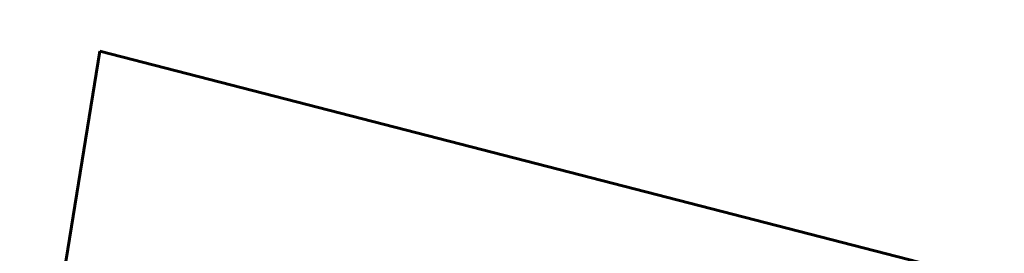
# Model space of a CAD drawing. Header units: metres. Extents: x 179483 to 180084, y 582739 to 582904.
# Tile 53 of 205: x 179768.6901 to 179768.8517, y 582794.0243 to 582794.0626. Entities that reach past the tile are written whole.
import ezdxf

# ---------------------------------------------------------------- set-up
doc = ezdxf.new("R2010")
doc.units = ezdxf.units.M
for name, color, linetype, lineweight in [('TA - OPSPORINGSGEBIED', 5, 'CONTINUOUS', 60), ('TA - VERSTOORD_GEBIED', 30, 'CONTINUOUS', 18), ('TA - VRIJGEGEVEN TOT 4M-MV', 3, 'CONTINUOUS', 18)]:
    doc.layers.add(name, color=color, linetype=linetype, lineweight=lineweight)

msp = doc.modelspace()

# ---------------------------------------------------------------- linework, layer by layer
at = {"layer": 'TA - OPSPORINGSGEBIED', "linetype": 'ByBlock'}
msp.add_lwpolyline([(179768.70325, 582794.05741), (179768.84665, 582794.02053), (179768.69303, 582793.9942)], close=True, dxfattribs=at)
at = {"layer": 'TA - VERSTOORD_GEBIED', "linetype": 'ByBlock'}
msp.add_lwpolyline([(179742.72487, 582788.3064), (179748.54512, 582788.01539), (179752.42529, 582788.11239), (179755.62643, 582788.50041), (179761.25268, 582787.82138), (179763.48378, 582786.56032), (179764.35682, 582785.59028), (179766.19857, 582785.50258), (179765.71488, 582786.36632), (179765.42386, 582790.34349), (179768.33399, 582793.93265), (179768.69303, 582793.9942), (179768.70325, 582794.05741), (179768.84665, 582794.02053), (179769.95174, 582794.20998)], dxfattribs=at)
msp.add_lwpolyline([(179742.72487, 582788.3064), (179748.54512, 582788.01539), (179752.42529, 582788.11239), (179755.62643, 582788.50041), (179761.25268, 582787.82138), (179763.48378, 582786.56032), (179764.35682, 582785.59028), (179766.19857, 582785.50258), (179765.71488, 582786.36632), (179765.42386, 582790.34349), (179768.33399, 582793.93265), (179768.69303, 582793.9942), (179768.70325, 582794.05741), (179768.84665, 582794.02053), (179769.95174, 582794.20998)], dxfattribs=at)
at = {"layer": 'TA - VRIJGEGEVEN TOT 4M-MV'}
msp.add_lwpolyline([(179742.72487, 582788.3064), (179748.54512, 582788.01539), (179752.42529, 582788.11239), (179755.62643, 582788.50041), (179761.25268, 582787.82138), (179763.48378, 582786.56032), (179764.35682, 582785.59028), (179766.19857, 582785.50258), (179765.71488, 582786.36632), (179765.42386, 582790.34349), (179768.33399, 582793.93265), (179768.69303, 582793.9942), (179768.70325, 582794.05741), (179768.84665, 582794.02053), (179769.95174, 582794.20998)], dxfattribs=at)

doc.saveas('drawing.dxf')
